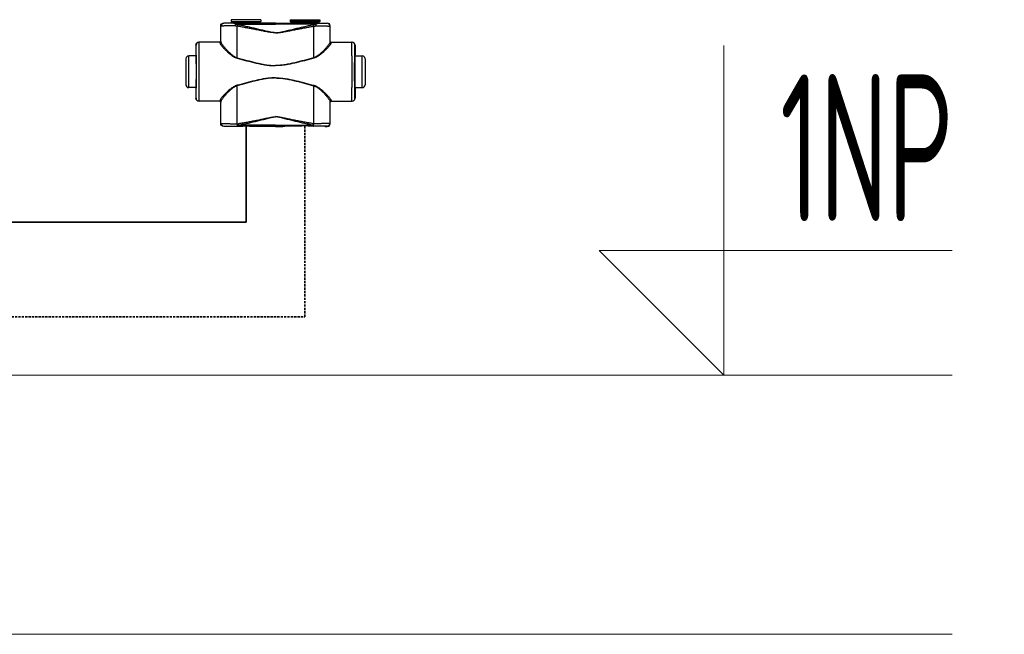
# Model space of a CAD drawing. Header units: millimetres. Extents: x 17747 to 112039, y -74980 to 446921.
# Tile 199 of 256: x 76140 to 76977, y -74980 to -74458. Entities that reach past the tile are written whole.
import ezdxf

# ---------------------------------------------------------------- set-up
doc = ezdxf.new("R2010")
doc.units = ezdxf.units.MM
doc.linetypes.add('phl_thick', pattern=[0])
doc.linetypes.add('VERDECKT', pattern=[9.525, 6.35, -3.175])
for name, color, linetype, lineweight in [('UT_KOTY - DIMENZE', 7, 'Continuous', 5), ('UT_SCHÉMA_PŘÍVOD', 10, 'Continuous', 35), ('UT_SCHÉMA_ZPÁTEČKA', 172, 'VERDECKT', 35), ('VZT_50 POPIS - OBECNE', 7, 'Continuous', 5)]:
    doc.layers.add(name, color=color, linetype=linetype, lineweight=lineweight)
doc.styles.add('ISOCP 2.5', font='isocp.shx', dxfattribs={"width": 0.6, "height": 2.5})

msp = doc.modelspace()

# ---------------------------------------------------------------- linework, layer by layer
at = {"color": 0, "linetype": 'Continuous'}
for p, q in [((76345.35, -74458.31), (76320.15, -74458.31)), ((76320.15, -74458.31), (76320.15, -74459.71)), ((76345.35, -74458.31), (76345.35, -74459.71)), ((76370.15, -74458.31), (76395.35, -74458.31)), ((76370.15, -74458.31), (76370.15, -74459.71)), ((76395.35, -74458.31), (76395.35, -74459.71)), ((76311.38, -74463.83), (76311.25, -74463.71)), ((76311.25, -74476.71), (76311.25, -74463.71)), ((76313.88, -74461.33), (76313.75, -74461.21)), ((76315.4, -74461.21), (76313.75, -74461.21)), ((76315.75, -74461.31), (76315.4, -74461.21)), ((76320.15, -74459.71), (76321.11, -74460.66)), ((76320.15, -74459.71), (76345.35, -74459.71)), ((76321.11, -74460.66), (76344.4, -74460.66)), ((76321.25, -74461.02), (76344.25, -74461.02)), ((76321.25, -74461.02), (76321.25, -74461.38)), ((76328.9, -74461.4), (76324.05, -74461.4)), ((76324.05, -74462.1), (76324.05, -74461.4)), ((76324.05, -74462.1), (76357.75, -74462.1)), ((76357.75, -74461.4), (76336.61, -74461.4)), ((76344.25, -74461.02), (76344.25, -74461.38)), ((76345.35, -74459.71), (76344.4, -74460.66)), ((76351.5, -74461.21), (76349.75, -74461.31)), ((76357.75, -74461.21), (76351.5, -74461.21)), ((76357.75, -74461.21), (76364, -74461.21)), ((76357.75, -74461.4), (76378.9, -74461.4)), ((76391.45, -74462.1), (76357.75, -74462.1)), ((76364, -74461.21), (76365.75, -74461.31)), ((76395.35, -74459.71), (76370.15, -74459.71)), ((76370.15, -74459.71), (76371.11, -74460.66)), ((76394.4, -74460.66), (76371.11, -74460.66)), ((76394.25, -74461.02), (76371.25, -74461.02)), ((76371.25, -74461.02), (76371.25, -74461.38)), ((76386.61, -74461.4), (76391.45, -74461.4)), ((76391.45, -74462.1), (76391.45, -74461.4)), ((76394.25, -74461.02), (76394.25, -74461.38)), ((76395.35, -74459.71), (76394.4, -74460.66)), ((76399.75, -74461.31), (76400.1, -74461.21)), ((76400.1, -74461.21), (76401.75, -74461.21)), ((76401.63, -74461.33), (76401.75, -74461.21)), ((76404.13, -74463.83), (76404.25, -74463.71)), ((76404.25, -74476.71), (76404.25, -74463.71)), ((76290.26, -74480.01), (76290.05, -74480.01)), ((76290.05, -74480.01), (76290.05, -74488.16)), ((76310.56, -74477.51), (76292.55, -74477.51)), ((76311.25, -74476.71), (76311.36, -74476.71)), ((76404.25, -74476.71), (76404.15, -74476.71)), ((76404.95, -74477.51), (76422.95, -74477.51)), ((76425.24, -74480.01), (76425.45, -74480.01)), ((76425.45, -74480.01), (76425.45, -74488.16)), ((76281.55, -74491.51), (76281.55, -74513.51)), ((76290.3, -74489.01), (76284.05, -74489.01)), ((76284.05, -74516.01), (76284.05, -74489.01)), ((76290.05, -74488.16), (76290.26, -74488.51)), ((76290.45, -74488.52), (76290.45, -74488.51)), ((76425.06, -74488.52), (76425.06, -74488.51)), ((76425.21, -74489.01), (76431.45, -74489.01)), ((76425.45, -74488.16), (76425.24, -74488.51)), ((76431.45, -74516.01), (76431.45, -74489.01)), ((76433.95, -74491.51), (76433.95, -74513.51)), ((76290.3, -74516.01), (76284.05, -74516.01)), ((76290.26, -74516.51), (76290.05, -74516.86)), ((76290.05, -74516.86), (76290.05, -74525.01)), ((76290.45, -74516.51), (76290.45, -74516.5)), ((76425.06, -74516.51), (76425.06, -74516.5)), ((76425.21, -74516.01), (76431.45, -74516.01)), ((76425.24, -74516.51), (76425.45, -74516.86)), ((76425.45, -74516.86), (76425.45, -74525.01)), ((76290.05, -74525.01), (76290.26, -74525.01)), ((76425.45, -74525.01), (76425.24, -74525.01)), ((76310.56, -74527.51), (76292.55, -74527.51)), ((76311.36, -74528.31), (76311.25, -74528.31)), ((76311.25, -74546.41), (76311.25, -74528.31)), ((76404.15, -74528.31), (76404.25, -74528.31)), ((76404.25, -74546.41), (76404.25, -74528.31)), ((76404.95, -74527.51), (76422.95, -74527.51)), ((76311.25, -74546.41), (76311.37, -74546.29)), ((76313.75, -74548.91), (76313.87, -74548.79)), ((76315.4, -74548.91), (76313.75, -74548.91)), ((76315.75, -74548.81), (76315.4, -74548.91)), ((76325.3, -74546.66), (76325.47, -74546.66)), ((76325.62, -74548.72), (76325.8, -74548.72)), ((76357.75, -74547.97), (76325.8, -74547.97)), ((76325.8, -74548.72), (76325.8, -74547.97)), ((76325.8, -74548.72), (76327.06, -74548.72)), ((76338.45, -74548.72), (76357.75, -74548.72)), ((76351.5, -74548.91), (76349.75, -74548.81)), ((76357.75, -74548.91), (76351.5, -74548.91)), ((76357.75, -74547.97), (76389.71, -74547.97)), ((76377.06, -74548.72), (76357.75, -74548.72)), ((76357.75, -74548.91), (76364, -74548.91)), ((76364, -74548.91), (76365.75, -74548.81)), ((76389.71, -74548.72), (76388.45, -74548.72)), ((76389.71, -74548.72), (76389.71, -74547.97)), ((76389.89, -74548.72), (76389.71, -74548.72)), ((76390.21, -74546.66), (76390.03, -74546.66)), ((76399.75, -74548.81), (76400.1, -74548.91)), ((76400.1, -74548.91), (76401.75, -74548.91)), ((76401.75, -74548.91), (76401.64, -74548.79)), ((76404.25, -74546.41), (76404.14, -74546.29))]:
    msp.add_line(p, q, dxfattribs=at)
for centre, radius, start, end in [((76313.88, -74463.83), 2.5, 90.00246, 179.99754), ((76320.75, -74461.02), 0.5, 0, 45), ((76344.75, -74461.02), 0.5, 135, 180), ((76370.75, -74461.02), 0.5, 0, 45), ((76394.75, -74461.02), 0.5, 135, 180), ((76401.63, -74463.83), 2.5, 0.00246, 89.99754), ((76292.76, -74480.01), 2.5, 90.00225, 180.00111), ((76310.56, -74476.71), 0.8, 270.0036, 359.99724), ((76404.95, -74476.71), 0.8, 180.00276, 269.9964), ((76422.74, -74480.01), 2.5, 359.99889, 89.99775), ((76284.05, -74491.51), 2.5, 90, 180), ((73850.59, -74502.51), 2442.41, 359.68325, 0.31675), ((78864.91, -74502.51), 2442.41, 179.68325, 180.31675), ((76431.45, -74491.51), 2.5, 0, 90), ((76284.05, -74513.51), 2.5, 180, 270), ((76431.45, -74513.51), 2.5, 270, 0), ((76292.76, -74525.01), 2.5, 179.99889, 269.99775), ((76422.74, -74525.01), 2.5, 270.00225, 0.00111), ((76310.56, -74528.31), 0.8, 0.00276, 89.9964), ((76404.95, -74528.31), 0.8, 90.0036, 179.99724), ((76313.87, -74546.29), 2.5, 180.00246, 269.99754), ((76401.64, -74546.29), 2.5, 270.00246, 359.99754)]:
    msp.add_arc(centre, radius, start, end, dxfattribs=at)
at = {"color": 0, "linetype": 'Continuous', "extrusion": (0, 0, -1)}
for centre, major_axis, ratio, start_param, end_param in [((76313.75, -74463.71), (-1.77, 1.77), 0.999973, -0.785384, 0.785384), ((76332.75, -74461.31), (-17, 0), 0.005236, 4.941076, 6.283185), ((76332.75, -74461.31), (-17, 0), 0.005236, 3.141593, 4.483702), ((76292.55, -74480.01), (-2.5, 0), 0.999945, 0, 1.570796), ((76310.45, -74476.71), (-0.8, 0), 0.999986, -3.141593, -1.659157), ((76290.26, -74502.51), (0, 14), 0.010472, 0, 3.141593), ((76292.55, -74525.01), (-2.5, 0), 0.999945, -1.570796, 0), ((76310.45, -74528.31), (0.8, 0), 0.999986, -1.395381, 0), ((76313.75, -74546.41), (1.77, 1.77), 0.999973, -3.926977, -2.356208), ((76332.75, -74548.81), (-17, 0), 0.005236, 0, 1.229157), ((76332.75, -74548.81), (-17, 0), 0.005236, 1.912436, 3.141593)]:
    msp.add_ellipse(centre, major_axis=major_axis, ratio=ratio, start_param=start_param, end_param=end_param, dxfattribs=at)
at = {"color": 0, "linetype": 'Continuous'}
for centre, major_axis, ratio, start_param, end_param in [((76382.75, -74461.31), (17, 0), 0.005236, 3.141593, 4.483702), ((76382.75, -74461.31), (17, 0), 0.005236, 4.941076, 6.283185), ((76401.75, -74463.71), (1.77, 1.77), 0.999973, -0.785384, 0.785384), ((76405.05, -74476.71), (0.8, 0), 0.999986, -3.141593, -1.659157), ((76422.95, -74480.01), (2.5, 0), 0.999945, 0, 1.570796), ((76425.24, -74502.51), (0, 14), 0.010472, 0, 3.141593), ((76422.95, -74525.01), (2.5, 0), 0.999945, -1.570796, 0), ((76405.05, -74528.31), (-0.8, 0), 0.999986, -1.395381, 0), ((76382.75, -74548.81), (17, 0), 0.005236, 1.912436, 3.141593), ((76382.75, -74548.81), (17, 0), 0.005236, 0, 1.229157), ((76401.75, -74546.41), (-1.77, 1.77), 0.999973, -3.926977, -2.356208)]:
    msp.add_ellipse(centre, major_axis=major_axis, ratio=ratio, start_param=start_param, end_param=end_param, dxfattribs=at)
for points, knots in [([(76323.44, -74463.52), (76322.6, -74463.52), (76321, -74463.53), (76319.03, -74463.55), (76317.56, -74463.58), (76316.56, -74463.59), (76315.63, -74463.61), (76314.78, -74463.63), (76314.02, -74463.65), (76313.35, -74463.67), (76312.77, -74463.7), (76312.35, -74463.72), (76312.06, -74463.74), (76311.89, -74463.75), (76311.74, -74463.76), (76311.61, -74463.78), (76311.52, -74463.79), (76311.44, -74463.8), (76311.4, -74463.81), (76311.38, -74463.83), (76311.38, -74463.83)], [0, 0, 0, 0, 0.207034, 0.39928, 0.488214, 0.57154, 0.648707, 0.71921, 0.782588, 0.838437, 0.886403, 0.926186, 0.942933, 0.957549, 0.970012, 0.98031, 0.988432, 0.994377, 0.998178, 1, 1, 1, 1]), ([(76311.39, -74477.25), (76311.38, -74476.12), (76311.38, -74471.65), (76311.38, -74467.18), (76311.38, -74463.83)], [0, 0, 0, 0, 0.250733, 1, 1, 1, 1]), ([(76324.05, -74461.4), (76323.35, -74461.4), (76321.99, -74461.4), (76320.33, -74461.39), (76319.09, -74461.39), (76318.24, -74461.39), (76317.46, -74461.38), (76316.74, -74461.38), (76316.1, -74461.37), (76315.53, -74461.37), (76315.05, -74461.36), (76314.69, -74461.36), (76314.45, -74461.35), (76314.3, -74461.35), (76314.18, -74461.35), (76314.08, -74461.34), (76314, -74461.34), (76313.96, -74461.34), (76313.93, -74461.34), (76313.91, -74461.34), (76313.89, -74461.34), (76313.88, -74461.33), (76313.88, -74461.33), (76313.88, -74461.33)], [0, 0, 0, 0, 0.207653, 0.400343, 0.489423, 0.572844, 0.650059, 0.720565, 0.783909, 0.839692, 0.887568, 0.927242, 0.943927, 0.958477, 0.970869, 0.981088, 0.989117, 0.992306, 0.994945, 0.997032, 0.998568, 0.999554, 1, 1, 1, 1]), ([(76324.05, -74461.4), (76323.96, -74461.4), (76323.86, -74461.51), (76323.78, -74461.65), (76323.71, -74461.8), (76323.64, -74462.02), (76323.56, -74462.34), (76323.5, -74462.7), (76323.46, -74463.1), (76323.44, -74463.38), (76323.44, -74463.52)], [0, 0, 0, 0, 0.117156, 0.161001, 0.211236, 0.330442, 0.472834, 0.634922, 0.812344, 1, 1, 1, 1]), ([(76324.05, -74462.1), (76323.93, -74462.3), (76323.7, -74462.77), (76323.52, -74463.26), (76323.44, -74463.52)], [0, 0, 0, 0, 0.464895, 1, 1, 1, 1]), ([(76325.3, -74463.88), (76325.14, -74463.86), (76324.52, -74463.76), (76323.9, -74463.63), (76323.44, -74463.52)], [0, 0, 0, 0, 0.252579, 1, 1, 1, 1]), ([(76325.63, -74462.54), (76325.49, -74462.52), (76324.96, -74462.4), (76324.44, -74462.23), (76324.05, -74462.1)], [0, 0, 0, 0, 0.253704, 1, 1, 1, 1]), ([(76325.63, -74462.54), (76325.56, -74462.75), (76325.44, -74463.19), (76325.35, -74463.64), (76325.3, -74463.88)], [0, 0, 0, 0, 0.464569, 1, 1, 1, 1]), ([(76357.75, -74469.52), (76357.75, -74469.52), (76357.06, -74469.52), (76355.68, -74469.44), (76353.63, -74469.16), (76351.59, -74468.81), (76348.89, -74468.3), (76345.51, -74467.64), (76341.46, -74466.84), (76337.42, -74466.06), (76333.38, -74465.3), (76329.34, -74464.57), (76326.65, -74464.11), (76325.3, -74463.88)], [0.5000015, 0.5000015, 0.5000015, 0.5000015, 0.500002, 0.5313979, 0.5627848, 0.5941575, 0.6255147, 0.6881766, 0.7507583, 0.8132458, 0.8756245, 0.9378805, 1, 1, 1, 1]), ([(76325.32, -74490.65), (76325.31, -74488.42), (76325.31, -74479.49), (76325.31, -74470.57), (76325.3, -74463.88)], [0, 0, 0, 0, 0.250952, 1, 1, 1, 1]), ([(76357.75, -74469.34), (76357.75, -74469.34), (76357.41, -74469.34), (76356.72, -74469.31), (76355.35, -74469.18), (76353.65, -74468.9), (76351.62, -74468.48), (76349.61, -74468.02), (76347.6, -74467.55), (76344.93, -74466.91), (76341.6, -74466.11), (76337.6, -74465.16), (76333.61, -74464.25), (76329.62, -74463.37), (76326.96, -74462.81), (76325.63, -74462.54)], [0.499995, 0.499995, 0.499995, 0.499995, 0.4999958, 0.5157333, 0.5314718, 0.5629204, 0.5943483, 0.6257534, 0.6571339, 0.6884877, 0.7511054, 0.813586, 0.8759088, 0.9380534, 1, 1, 1, 1]), ([(76336.61, -74461.4), (76335.97, -74461.4), (76334.68, -74461.43), (76332.75, -74461.45), (76330.82, -74461.43), (76329.54, -74461.4), (76328.9, -74461.4)], [0, 0, 0, 0, 0.248355, 0.5, 0.751645, 1, 1, 1, 1]), ([(76357.75, -74469.34), (76357.75, -74469.34), (76358.1, -74469.34), (76358.79, -74469.31), (76360.16, -74469.18), (76361.86, -74468.9), (76363.88, -74468.48), (76365.9, -74468.02), (76367.91, -74467.55), (76370.58, -74466.91), (76373.91, -74466.11), (76377.91, -74465.16), (76381.9, -74464.25), (76385.89, -74463.37), (76388.55, -74462.81), (76389.88, -74462.54)], [0.499995, 0.499995, 0.499995, 0.499995, 0.4999958, 0.5157333, 0.5314718, 0.5629204, 0.5943483, 0.6257534, 0.6571339, 0.6884877, 0.7511054, 0.813586, 0.8759088, 0.9380534, 1, 1, 1, 1]), ([(76357.75, -74469.52), (76357.75, -74469.52), (76358.44, -74469.52), (76359.82, -74469.44), (76361.87, -74469.16), (76363.91, -74468.81), (76366.62, -74468.3), (76370, -74467.64), (76374.04, -74466.84), (76378.09, -74466.06), (76382.13, -74465.3), (76386.17, -74464.57), (76388.86, -74464.11), (76390.21, -74463.88)], [0.5000015, 0.5000015, 0.5000015, 0.5000015, 0.500002, 0.5313979, 0.5627848, 0.5941575, 0.6255147, 0.6881766, 0.7507583, 0.8132458, 0.8756245, 0.9378805, 1, 1, 1, 1]), ([(76378.9, -74461.4), (76379.54, -74461.4), (76380.82, -74461.43), (76382.75, -74461.45), (76384.68, -74461.43), (76385.97, -74461.4), (76386.61, -74461.4)], [0, 0, 0, 0, 0.248355, 0.5, 0.751645, 1, 1, 1, 1]), ([(76389.88, -74462.54), (76390.02, -74462.52), (76390.55, -74462.4), (76391.07, -74462.23), (76391.45, -74462.1)], [0, 0, 0, 0, 0.253704, 1, 1, 1, 1]), ([(76389.88, -74462.54), (76389.95, -74462.75), (76390.07, -74463.19), (76390.16, -74463.64), (76390.21, -74463.88)], [0, 0, 0, 0, 0.464569, 1, 1, 1, 1]), ([(76390.19, -74490.65), (76390.19, -74488.42), (76390.2, -74479.49), (76390.2, -74470.57), (76390.21, -74463.88)], [0, 0, 0, 0, 0.250952, 1, 1, 1, 1]), ([(76390.21, -74463.88), (76390.36, -74463.86), (76390.99, -74463.76), (76391.61, -74463.63), (76392.07, -74463.52)], [0, 0, 0, 0, 0.252579, 1, 1, 1, 1]), ([(76391.45, -74461.4), (76392.16, -74461.4), (76393.52, -74461.4), (76395.18, -74461.39), (76396.42, -74461.39), (76397.26, -74461.39), (76398.05, -74461.38), (76398.76, -74461.38), (76399.41, -74461.37), (76399.97, -74461.37), (76400.46, -74461.36), (76400.81, -74461.36), (76401.05, -74461.35), (76401.2, -74461.35), (76401.33, -74461.35), (76401.43, -74461.34), (76401.5, -74461.34), (76401.55, -74461.34), (76401.58, -74461.34), (76401.6, -74461.34), (76401.62, -74461.34), (76401.62, -74461.33), (76401.63, -74461.33), (76401.63, -74461.33)], [0, 0, 0, 0, 0.207653, 0.400343, 0.489423, 0.572844, 0.650059, 0.720565, 0.783909, 0.839692, 0.887568, 0.927242, 0.943927, 0.958477, 0.970869, 0.981088, 0.989117, 0.992306, 0.994945, 0.997032, 0.998568, 0.999554, 1, 1, 1, 1]), ([(76391.45, -74461.4), (76391.54, -74461.4), (76391.65, -74461.51), (76391.72, -74461.65), (76391.79, -74461.8), (76391.87, -74462.02), (76391.94, -74462.34), (76392, -74462.7), (76392.05, -74463.1), (76392.06, -74463.38), (76392.07, -74463.52)], [0, 0, 0, 0, 0.117156, 0.161001, 0.211236, 0.330442, 0.472834, 0.634922, 0.812344, 1, 1, 1, 1]), ([(76391.45, -74462.1), (76391.58, -74462.3), (76391.81, -74462.77), (76391.99, -74463.26), (76392.07, -74463.52)], [0, 0, 0, 0, 0.464895, 1, 1, 1, 1]), ([(76392.07, -74463.52), (76392.9, -74463.52), (76394.51, -74463.53), (76396.48, -74463.55), (76397.94, -74463.58), (76398.95, -74463.59), (76399.88, -74463.61), (76400.73, -74463.63), (76401.49, -74463.65), (76402.16, -74463.67), (76402.74, -74463.7), (76403.16, -74463.72), (76403.44, -74463.74), (76403.62, -74463.75), (76403.77, -74463.76), (76403.89, -74463.78), (76403.99, -74463.79), (76404.06, -74463.8), (76404.11, -74463.81), (76404.13, -74463.83), (76404.13, -74463.83)], [0, 0, 0, 0, 0.207034, 0.39928, 0.488214, 0.57154, 0.648707, 0.71921, 0.782588, 0.838437, 0.886403, 0.926186, 0.942933, 0.957549, 0.970012, 0.98031, 0.988432, 0.994377, 0.998178, 1, 1, 1, 1]), ([(76404.12, -74477.25), (76404.12, -74476.12), (76404.12, -74471.65), (76404.13, -74467.18), (76404.13, -74463.83)], [0, 0, 0, 0, 0.250733, 1, 1, 1, 1]), ([(76290.45, -74488.51), (76290.44, -74487.88), (76290.43, -74486.69), (76290.41, -74485.24), (76290.4, -74484.19), (76290.39, -74483.49), (76290.38, -74482.85), (76290.37, -74482.27), (76290.35, -74481.75), (76290.34, -74481.3), (76290.33, -74480.92), (76290.32, -74480.64), (76290.31, -74480.45), (76290.3, -74480.33), (76290.3, -74480.24), (76290.29, -74480.16), (76290.28, -74480.1), (76290.28, -74480.05), (76290.27, -74480.03), (76290.27, -74480.01), (76290.26, -74480.01)], [0, 0, 0, 0, 0.221931, 0.420259, 0.509783, 0.592499, 0.668149, 0.736495, 0.797321, 0.850436, 0.895675, 0.932895, 0.948462, 0.961984, 0.973451, 0.982856, 0.990196, 0.99547, 0.998697, 1, 1, 1, 1]), ([(76292.96, -74489.01), (76292.96, -74488.17), (76292.95, -74486.57), (76292.93, -74484.63), (76292.91, -74483.22), (76292.9, -74482.26), (76292.89, -74481.39), (76292.88, -74480.6), (76292.86, -74479.9), (76292.85, -74479.28), (76292.84, -74478.75), (76292.82, -74478.37), (76292.81, -74478.11), (76292.81, -74477.96), (76292.8, -74477.82), (76292.79, -74477.71), (76292.79, -74477.63), (76292.78, -74477.57), (76292.77, -74477.53), (76292.77, -74477.51), (76292.76, -74477.51), (76292.76, -74477.51)], [0, 0, 0, 0, 0.218984, 0.416191, 0.505653, 0.588551, 0.664564, 0.733396, 0.794781, 0.848478, 0.894279, 0.932006, 0.947796, 0.961515, 0.973152, 0.982695, 0.990138, 0.995479, 0.998726, 0.999584, 1, 1, 1, 1]), ([(76310.56, -74477.51), (76310.56, -74477.51), (76310.56, -74477.51), (76310.56, -74477.52), (76310.56, -74477.53), (76310.57, -74477.55), (76310.57, -74477.59), (76310.57, -74477.65), (76310.58, -74477.72), (76310.58, -74477.81), (76310.58, -74477.91), (76310.58, -74477.99), (76310.59, -74478.03)], [0, 0, 0, 0, 0.005122, 0.017304, 0.037118, 0.064661, 0.143035, 0.252499, 0.393016, 0.564526, 0.766907, 1, 1, 1, 1]), ([(76311.39, -74477.25), (76311.39, -74477.35), (76311.34, -74477.55), (76311.16, -74477.81), (76310.9, -74477.99), (76310.69, -74478.03), (76310.59, -74478.03)], [0, 0, 0, 0, 0.247572, 0.496581, 0.747591, 1, 1, 1, 1]), ([(76310.59, -74478.03), (76310.59, -74478.09), (76310.61, -74478.23), (76310.68, -74478.46), (76310.79, -74478.7), (76311, -74479.09), (76311.36, -74479.63), (76311.89, -74480.34), (76312.53, -74481.12), (76313.57, -74482.31), (76315.07, -74483.89), (76317.11, -74485.85), (76319.02, -74487.49), (76320.72, -74488.76), (76322.58, -74489.97), (76324.12, -74490.69), (76325.21, -74490.99)], [0, 0, 0, 0, 0.009694, 0.02127, 0.034861, 0.050494, 0.087694, 0.13227, 0.183417, 0.240322, 0.368483, 0.511765, 0.666448, 0.747227, 0.829948, 1, 1, 1, 1]), ([(76311.36, -74476.71), (76311.36, -74476.71), (76311.36, -74476.71), (76311.36, -74476.72), (76311.36, -74476.73), (76311.37, -74476.75), (76311.37, -74476.79), (76311.37, -74476.85), (76311.38, -74476.93), (76311.38, -74477.02), (76311.38, -74477.13), (76311.38, -74477.2), (76311.39, -74477.25)], [0, 0, 0, 0, 0.005057, 0.017214, 0.037015, 0.06455, 0.142921, 0.252392, 0.392925, 0.564459, 0.766871, 1, 1, 1, 1]), ([(76311.39, -74477.25), (76311.39, -74477.31), (76311.41, -74477.46), (76311.48, -74477.69), (76311.58, -74477.95), (76311.78, -74478.35), (76312.11, -74478.91), (76312.61, -74479.64), (76313.22, -74480.45), (76314.2, -74481.66), (76315.61, -74483.29), (76317.54, -74485.31), (76319.36, -74487), (76320.97, -74488.31), (76322.75, -74489.57), (76324.25, -74490.34), (76325.32, -74490.65)], [0, 0, 0, 0, 0.010286, 0.022433, 0.036551, 0.052653, 0.090607, 0.135698, 0.187142, 0.244158, 0.372094, 0.514728, 0.6685, 0.748767, 0.830965, 1, 1, 1, 1]), ([(76404.12, -74477.25), (76404.12, -74477.31), (76404.1, -74477.46), (76404.03, -74477.69), (76403.93, -74477.95), (76403.73, -74478.35), (76403.39, -74478.91), (76402.89, -74479.64), (76402.29, -74480.45), (76401.31, -74481.66), (76399.89, -74483.29), (76397.96, -74485.31), (76396.15, -74487), (76394.53, -74488.31), (76392.76, -74489.57), (76391.26, -74490.34), (76390.19, -74490.65)], [0, 0, 0, 0, 0.010286, 0.022433, 0.036551, 0.052653, 0.090607, 0.135698, 0.187142, 0.244158, 0.372094, 0.514728, 0.6685, 0.748767, 0.830965, 1, 1, 1, 1]), ([(76404.92, -74478.03), (76404.92, -74478.09), (76404.9, -74478.23), (76404.83, -74478.46), (76404.72, -74478.7), (76404.51, -74479.09), (76404.15, -74479.63), (76403.62, -74480.34), (76402.98, -74481.12), (76401.94, -74482.31), (76400.44, -74483.89), (76398.4, -74485.85), (76396.49, -74487.49), (76394.79, -74488.76), (76392.93, -74489.97), (76391.39, -74490.69), (76390.3, -74490.99)], [0, 0, 0, 0, 0.009694, 0.02127, 0.034861, 0.050494, 0.087694, 0.13227, 0.183417, 0.240322, 0.368483, 0.511765, 0.666448, 0.747227, 0.829948, 1, 1, 1, 1]), ([(76404.15, -74476.71), (76404.15, -74476.71), (76404.15, -74476.71), (76404.15, -74476.72), (76404.14, -74476.73), (76404.14, -74476.75), (76404.14, -74476.79), (76404.13, -74476.85), (76404.13, -74476.93), (76404.13, -74477.02), (76404.12, -74477.13), (76404.12, -74477.2), (76404.12, -74477.25)], [0, 0, 0, 0, 0.005057, 0.017214, 0.037015, 0.06455, 0.142921, 0.252392, 0.392925, 0.564459, 0.766871, 1, 1, 1, 1]), ([(76404.12, -74477.25), (76404.12, -74477.35), (76404.16, -74477.55), (76404.34, -74477.81), (76404.61, -74477.99), (76404.82, -74478.03), (76404.92, -74478.03)], [0, 0, 0, 0, 0.247572, 0.496581, 0.747591, 1, 1, 1, 1]), ([(76404.95, -74477.51), (76404.95, -74477.51), (76404.95, -74477.51), (76404.95, -74477.52), (76404.94, -74477.53), (76404.94, -74477.55), (76404.94, -74477.59), (76404.93, -74477.65), (76404.93, -74477.72), (76404.93, -74477.81), (76404.92, -74477.91), (76404.92, -74477.99), (76404.92, -74478.03)], [0, 0, 0, 0, 0.005122, 0.017304, 0.037118, 0.064661, 0.143035, 0.252499, 0.393016, 0.564526, 0.766907, 1, 1, 1, 1]), ([(76422.55, -74489.01), (76422.55, -74488.17), (76422.56, -74486.57), (76422.58, -74484.63), (76422.59, -74483.22), (76422.61, -74482.26), (76422.62, -74481.39), (76422.63, -74480.6), (76422.64, -74479.9), (76422.66, -74479.28), (76422.67, -74478.75), (76422.68, -74478.37), (76422.69, -74478.11), (76422.7, -74477.96), (76422.71, -74477.82), (76422.71, -74477.71), (76422.72, -74477.63), (76422.73, -74477.57), (76422.73, -74477.53), (76422.74, -74477.51), (76422.74, -74477.51), (76422.74, -74477.51)], [0, 0, 0, 0, 0.218984, 0.416191, 0.505653, 0.588551, 0.664564, 0.733396, 0.794781, 0.848478, 0.894279, 0.932006, 0.947796, 0.961515, 0.973152, 0.982695, 0.990138, 0.995479, 0.998726, 0.999584, 1, 1, 1, 1]), ([(76425.06, -74488.51), (76425.06, -74487.88), (76425.08, -74486.69), (76425.09, -74485.24), (76425.11, -74484.19), (76425.12, -74483.49), (76425.13, -74482.85), (76425.14, -74482.27), (76425.15, -74481.75), (76425.16, -74481.3), (76425.18, -74480.92), (76425.19, -74480.64), (76425.2, -74480.45), (76425.2, -74480.33), (76425.21, -74480.24), (76425.22, -74480.16), (76425.22, -74480.1), (76425.23, -74480.05), (76425.23, -74480.03), (76425.24, -74480.01), (76425.24, -74480.01)], [0, 0, 0, 0, 0.221931, 0.420259, 0.509783, 0.592499, 0.668149, 0.736495, 0.797321, 0.850436, 0.895675, 0.932895, 0.948462, 0.961984, 0.973451, 0.982856, 0.990196, 0.99547, 0.998697, 1, 1, 1, 1]), ([(76290.45, -74516.5), (76290.47, -74514.31), (76290.49, -74509.64), (76290.5, -74502.51), (76290.49, -74495.38), (76290.47, -74490.72), (76290.45, -74488.52)], [0, 0, 0, 0, 0.235226, 0.499987, 0.764754, 1, 1, 1, 1]), ([(76325.32, -74490.65), (76325.31, -74490.68), (76325.28, -74490.79), (76325.24, -74490.9), (76325.21, -74490.99)], [0, 0, 0, 0, 0.258378, 1, 1, 1, 1]), ([(76325.21, -74490.99), (76327.88, -74491.7), (76331.88, -74492.78), (76337.23, -74494.15), (76341.28, -74495.12), (76345.34, -74496), (76349.44, -74496.73), (76352.89, -74497.14), (76355.67, -74497.32), (76357.06, -74497.34), (76357.75, -74497.34), (76357.75, -74497.34)], [0, 0, 0, 0, 0.1245061, 0.1869228, 0.2494269, 0.3120016, 0.3746311, 0.4372993, 0.4686472, 0.4999998, 0.5, 0.5, 0.5, 0.5]), ([(76325.32, -74490.65), (76327.97, -74491.39), (76331.95, -74492.5), (76337.29, -74493.9), (76341.32, -74494.9), (76345.37, -74495.81), (76349.46, -74496.56), (76352.9, -74496.99), (76355.67, -74497.17), (76357.06, -74497.2), (76357.75, -74497.2), (76357.75, -74497.2)], [0, 0, 0, 0, 0.1244767, 0.1868883, 0.2493924, 0.3119715, 0.3746087, 0.437287, 0.4686409, 0.4999998, 0.5, 0.5, 0.5, 0.5]), ([(76390.19, -74490.65), (76387.54, -74491.39), (76383.55, -74492.5), (76378.22, -74493.9), (76374.19, -74494.9), (76370.14, -74495.81), (76366.05, -74496.56), (76362.6, -74496.99), (76359.83, -74497.17), (76358.45, -74497.2), (76357.75, -74497.2), (76357.75, -74497.2)], [0, 0, 0, 0, 0.1244767, 0.1868883, 0.2493924, 0.3119715, 0.3746087, 0.437287, 0.4686409, 0.4999998, 0.5, 0.5, 0.5, 0.5]), ([(76390.3, -74490.99), (76387.63, -74491.7), (76383.63, -74492.78), (76378.27, -74494.15), (76374.23, -74495.12), (76370.16, -74496), (76366.06, -74496.73), (76362.61, -74497.14), (76359.84, -74497.32), (76358.45, -74497.34), (76357.75, -74497.34), (76357.75, -74497.34)], [0, 0, 0, 0, 0.1245061, 0.1869228, 0.2494269, 0.3120016, 0.3746311, 0.4372993, 0.4686472, 0.4999998, 0.5, 0.5, 0.5, 0.5]), ([(76390.19, -74490.65), (76390.2, -74490.68), (76390.23, -74490.79), (76390.27, -74490.9), (76390.3, -74490.99)], [0, 0, 0, 0, 0.258378, 1, 1, 1, 1]), ([(76425.06, -74516.5), (76425.04, -74514.31), (76425.02, -74509.64), (76425, -74502.51), (76425.02, -74495.38), (76425.04, -74490.72), (76425.06, -74488.52)], [0, 0, 0, 0, 0.235226, 0.499987, 0.764754, 1, 1, 1, 1]), ([(76357.75, -74507.68), (76356.36, -74507.68), (76353.58, -74507.8), (76349.44, -74508.29), (76345.34, -74509.02), (76341.28, -74509.9), (76337.23, -74510.87), (76331.88, -74512.24), (76327.88, -74513.32), (76325.21, -74514.03)], [0.5, 0.5, 0.5, 0.5, 0.5626889, 0.6253582, 0.6879892, 0.7505657, 0.8130716, 0.8754902, 1, 1, 1, 1]), ([(76357.75, -74507.82), (76356.37, -74507.82), (76353.59, -74507.95), (76349.46, -74508.46), (76345.37, -74509.21), (76341.32, -74510.12), (76337.29, -74511.12), (76331.95, -74512.52), (76327.97, -74513.63), (76325.32, -74514.37)], [0.5, 0.5, 0.5, 0.5, 0.5627005, 0.6253799, 0.6880187, 0.7505997, 0.8131057, 0.8755193, 1, 1, 1, 1]), ([(76357.75, -74507.68), (76359.14, -74507.68), (76361.92, -74507.8), (76366.06, -74508.29), (76370.16, -74509.02), (76374.23, -74509.9), (76378.27, -74510.87), (76383.63, -74512.24), (76387.63, -74513.32), (76390.3, -74514.03)], [0.5, 0.5, 0.5, 0.5, 0.5626889, 0.6253582, 0.6879892, 0.7505657, 0.8130716, 0.8754902, 1, 1, 1, 1]), ([(76357.75, -74507.82), (76359.14, -74507.82), (76361.92, -74507.95), (76366.05, -74508.46), (76370.14, -74509.21), (76374.19, -74510.12), (76378.22, -74511.12), (76383.55, -74512.52), (76387.54, -74513.63), (76390.19, -74514.37)], [0.5, 0.5, 0.5, 0.5, 0.5627005, 0.6253799, 0.6880187, 0.7505997, 0.8131057, 0.8755193, 1, 1, 1, 1]), ([(76290.26, -74525.01), (76290.27, -74525.01), (76290.27, -74524.99), (76290.28, -74524.97), (76290.28, -74524.92), (76290.29, -74524.86), (76290.3, -74524.78), (76290.3, -74524.69), (76290.31, -74524.57), (76290.32, -74524.38), (76290.33, -74524.11), (76290.34, -74523.72), (76290.35, -74523.27), (76290.37, -74522.75), (76290.38, -74522.17), (76290.39, -74521.53), (76290.4, -74520.83), (76290.41, -74519.78), (76290.43, -74518.33), (76290.44, -74517.14), (76290.45, -74516.51)], [0, 0, 0, 0, 0.001303, 0.00453, 0.009804, 0.017144, 0.026549, 0.038016, 0.051538, 0.067105, 0.104325, 0.149564, 0.202679, 0.263505, 0.331851, 0.407501, 0.490217, 0.579741, 0.778069, 1, 1, 1, 1]), ([(76292.76, -74527.51), (76292.76, -74527.51), (76292.77, -74527.51), (76292.77, -74527.49), (76292.78, -74527.45), (76292.79, -74527.39), (76292.79, -74527.31), (76292.8, -74527.2), (76292.81, -74527.06), (76292.81, -74526.91), (76292.82, -74526.65), (76292.84, -74526.27), (76292.85, -74525.74), (76292.86, -74525.13), (76292.88, -74524.42), (76292.89, -74523.63), (76292.9, -74522.76), (76292.91, -74521.8), (76292.93, -74520.39), (76292.95, -74518.45), (76292.96, -74516.85), (76292.96, -74516.01)], [0, 0, 0, 0, 0.000416, 0.001274, 0.004521, 0.009862, 0.017305, 0.026849, 0.038485, 0.052204, 0.067994, 0.105721, 0.151522, 0.205219, 0.266604, 0.335437, 0.411449, 0.494347, 0.58381, 0.781016, 1, 1, 1, 1]), ([(76325.21, -74514.03), (76324.12, -74514.33), (76322.58, -74515.06), (76320.72, -74516.26), (76319.02, -74517.53), (76317.11, -74519.17), (76315.07, -74521.13), (76313.57, -74522.71), (76312.53, -74523.9), (76311.89, -74524.68), (76311.36, -74525.39), (76311, -74525.93), (76310.79, -74526.32), (76310.68, -74526.57), (76310.61, -74526.79), (76310.59, -74526.93), (76310.59, -74526.99)], [0, 0, 0, 0, 0.170052, 0.252774, 0.333553, 0.488235, 0.631517, 0.759678, 0.816583, 0.86773, 0.912306, 0.949506, 0.965139, 0.978731, 0.990306, 1, 1, 1, 1]), ([(76325.32, -74514.37), (76324.25, -74514.68), (76322.75, -74515.45), (76320.97, -74516.71), (76319.36, -74518.02), (76317.54, -74519.71), (76315.61, -74521.73), (76314.2, -74523.36), (76313.22, -74524.57), (76312.61, -74525.38), (76312.11, -74526.11), (76311.78, -74526.67), (76311.58, -74527.07), (76311.48, -74527.33), (76311.41, -74527.56), (76311.39, -74527.71), (76311.39, -74527.77)], [0, 0, 0, 0, 0.169036, 0.251233, 0.3315, 0.485272, 0.627906, 0.755842, 0.812858, 0.864302, 0.909393, 0.947347, 0.963449, 0.977567, 0.989714, 1, 1, 1, 1]), ([(76325.32, -74514.37), (76325.31, -74514.34), (76325.28, -74514.23), (76325.24, -74514.12), (76325.21, -74514.03)], [0, 0, 0, 0, 0.258378, 1, 1, 1, 1]), ([(76325.3, -74546.66), (76325.3, -74543.99), (76325.31, -74533.22), (76325.31, -74522.46), (76325.32, -74514.37)], [0, 0, 0, 0, 0.248459, 1, 1, 1, 1]), ([(76390.19, -74514.37), (76390.2, -74514.34), (76390.23, -74514.23), (76390.27, -74514.12), (76390.3, -74514.03)], [0, 0, 0, 0, 0.258378, 1, 1, 1, 1]), ([(76390.19, -74514.37), (76391.26, -74514.68), (76392.76, -74515.45), (76394.53, -74516.71), (76396.15, -74518.02), (76397.96, -74519.71), (76399.89, -74521.73), (76401.31, -74523.36), (76402.29, -74524.57), (76402.89, -74525.38), (76403.39, -74526.11), (76403.73, -74526.67), (76403.93, -74527.07), (76404.03, -74527.33), (76404.1, -74527.56), (76404.12, -74527.71), (76404.12, -74527.77)], [0, 0, 0, 0, 0.169036, 0.251233, 0.3315, 0.485272, 0.627906, 0.755842, 0.812858, 0.864302, 0.909393, 0.947347, 0.963449, 0.977567, 0.989714, 1, 1, 1, 1]), ([(76390.21, -74546.66), (76390.21, -74543.99), (76390.2, -74533.22), (76390.19, -74522.46), (76390.19, -74514.37)], [0, 0, 0, 0, 0.248459, 1, 1, 1, 1]), ([(76390.3, -74514.03), (76391.39, -74514.33), (76392.93, -74515.06), (76394.79, -74516.26), (76396.49, -74517.53), (76398.4, -74519.17), (76400.44, -74521.13), (76401.94, -74522.71), (76402.98, -74523.9), (76403.62, -74524.68), (76404.15, -74525.39), (76404.51, -74525.93), (76404.72, -74526.32), (76404.83, -74526.57), (76404.9, -74526.79), (76404.92, -74526.93), (76404.92, -74526.99)], [0, 0, 0, 0, 0.170052, 0.252774, 0.333553, 0.488235, 0.631517, 0.759678, 0.816583, 0.86773, 0.912306, 0.949506, 0.965139, 0.978731, 0.990306, 1, 1, 1, 1]), ([(76422.74, -74527.51), (76422.74, -74527.51), (76422.74, -74527.51), (76422.73, -74527.49), (76422.73, -74527.45), (76422.72, -74527.39), (76422.71, -74527.31), (76422.71, -74527.2), (76422.7, -74527.06), (76422.69, -74526.91), (76422.68, -74526.65), (76422.67, -74526.27), (76422.66, -74525.74), (76422.64, -74525.13), (76422.63, -74524.42), (76422.62, -74523.63), (76422.61, -74522.76), (76422.59, -74521.8), (76422.58, -74520.39), (76422.56, -74518.45), (76422.55, -74516.85), (76422.55, -74516.01)], [0, 0, 0, 0, 0.000416, 0.001274, 0.004521, 0.009862, 0.017305, 0.026849, 0.038485, 0.052204, 0.067994, 0.105721, 0.151522, 0.205219, 0.266604, 0.335437, 0.411449, 0.494347, 0.58381, 0.781016, 1, 1, 1, 1]), ([(76425.24, -74525.01), (76425.24, -74525.01), (76425.23, -74524.99), (76425.23, -74524.97), (76425.22, -74524.92), (76425.22, -74524.86), (76425.21, -74524.78), (76425.2, -74524.69), (76425.2, -74524.57), (76425.19, -74524.38), (76425.18, -74524.11), (76425.16, -74523.72), (76425.15, -74523.27), (76425.14, -74522.75), (76425.13, -74522.17), (76425.12, -74521.53), (76425.11, -74520.83), (76425.09, -74519.78), (76425.08, -74518.33), (76425.06, -74517.14), (76425.06, -74516.51)], [0, 0, 0, 0, 0.001303, 0.00453, 0.009804, 0.017144, 0.026549, 0.038016, 0.051538, 0.067105, 0.104325, 0.149564, 0.202679, 0.263505, 0.331851, 0.407501, 0.490217, 0.579741, 0.778069, 1, 1, 1, 1]), ([(76310.59, -74526.99), (76310.58, -74527.03), (76310.58, -74527.11), (76310.58, -74527.21), (76310.58, -74527.3), (76310.57, -74527.37), (76310.57, -74527.43), (76310.57, -74527.47), (76310.56, -74527.49), (76310.56, -74527.5), (76310.56, -74527.51), (76310.56, -74527.51), (76310.56, -74527.51)], [0, 0, 0, 0, 0.233093, 0.435474, 0.606984, 0.747501, 0.856965, 0.935339, 0.962882, 0.982696, 0.994878, 1, 1, 1, 1]), ([(76311.39, -74527.77), (76311.39, -74527.67), (76311.34, -74527.47), (76311.16, -74527.21), (76310.9, -74527.03), (76310.69, -74526.99), (76310.59, -74526.99)], [0, 0, 0, 0, 0.247572, 0.496581, 0.747591, 1, 1, 1, 1]), ([(76311.39, -74527.77), (76311.38, -74527.82), (76311.38, -74527.89), (76311.38, -74528), (76311.38, -74528.1), (76311.37, -74528.17), (76311.37, -74528.23), (76311.37, -74528.27), (76311.36, -74528.29), (76311.36, -74528.3), (76311.36, -74528.31), (76311.36, -74528.31), (76311.36, -74528.31)], [0, 0, 0, 0, 0.23313, 0.435541, 0.607074, 0.747608, 0.857079, 0.93545, 0.962985, 0.982786, 0.994943, 1, 1, 1, 1]), ([(76311.37, -74546.29), (76311.37, -74544.76), (76311.38, -74538.58), (76311.38, -74532.41), (76311.39, -74527.77)], [0, 0, 0, 0, 0.248801, 1, 1, 1, 1]), ([(76404.12, -74527.77), (76404.12, -74527.67), (76404.16, -74527.47), (76404.34, -74527.21), (76404.61, -74527.03), (76404.82, -74526.99), (76404.92, -74526.99)], [0, 0, 0, 0, 0.247572, 0.496581, 0.747591, 1, 1, 1, 1]), ([(76404.14, -74546.29), (76404.13, -74544.76), (76404.13, -74538.58), (76404.12, -74532.41), (76404.12, -74527.77)], [0, 0, 0, 0, 0.248801, 1, 1, 1, 1]), ([(76404.12, -74527.77), (76404.12, -74527.82), (76404.12, -74527.89), (76404.13, -74528), (76404.13, -74528.1), (76404.13, -74528.17), (76404.14, -74528.23), (76404.14, -74528.27), (76404.14, -74528.29), (76404.15, -74528.3), (76404.15, -74528.31), (76404.15, -74528.31), (76404.15, -74528.31)], [0, 0, 0, 0, 0.23313, 0.435541, 0.607074, 0.747608, 0.857079, 0.93545, 0.962985, 0.982786, 0.994943, 1, 1, 1, 1]), ([(76404.92, -74526.99), (76404.92, -74527.03), (76404.92, -74527.11), (76404.93, -74527.21), (76404.93, -74527.3), (76404.93, -74527.37), (76404.94, -74527.43), (76404.94, -74527.47), (76404.94, -74527.49), (76404.95, -74527.5), (76404.95, -74527.51), (76404.95, -74527.51), (76404.95, -74527.51)], [0, 0, 0, 0, 0.233093, 0.435474, 0.606984, 0.747501, 0.856965, 0.935339, 0.962882, 0.982696, 0.994878, 1, 1, 1, 1]), ([(76325.47, -74546.66), (76326.82, -74546.44), (76329.5, -74545.98), (76333.53, -74545.26), (76337.55, -74544.5), (76340.91, -74543.84), (76343.59, -74543.3), (76345.61, -74542.89), (76347.62, -74542.48), (76349.64, -74542.06), (76351.66, -74541.65), (76353.34, -74541.31), (76354.69, -74541.04), (76356.04, -74540.8), (76357.07, -74540.66), (76357.75, -74540.66)], [0, 0, 0, 0, 0.0621172, 0.1243716, 0.1867502, 0.2492392, 0.2805207, 0.3118245, 0.3431487, 0.3744915, 0.4058513, 0.4372266, 0.4529199, 0.4686172, 0.5, 0.5, 0.5, 0.5]), ([(76325.8, -74547.97), (76327.12, -74547.71), (76329.78, -74547.15), (76333.76, -74546.28), (76337.74, -74545.37), (76341.06, -74544.57), (76343.71, -74543.93), (76345.71, -74543.43), (76347.7, -74542.94), (76349.7, -74542.44), (76351.7, -74541.93), (76353.36, -74541.52), (76354.7, -74541.2), (76356.04, -74540.91), (76357.07, -74540.73), (76357.75, -74540.73)], [0, 0, 0, 0, 0.0619437, 0.1240868, 0.1864104, 0.2488944, 0.2801902, 0.3115184, 0.3428764, 0.3742614, 0.4056711, 0.4371032, 0.4528275, 0.4685577, 0.5, 0.5, 0.5, 0.5]), ([(76390.03, -74546.66), (76388.69, -74546.44), (76386.01, -74545.98), (76381.98, -74545.26), (76377.96, -74544.5), (76374.6, -74543.84), (76371.92, -74543.3), (76369.9, -74542.89), (76367.88, -74542.48), (76365.87, -74542.06), (76363.85, -74541.65), (76362.17, -74541.31), (76360.82, -74541.04), (76359.47, -74540.8), (76358.44, -74540.66), (76357.75, -74540.66)], [0, 0, 0, 0, 0.0621172, 0.1243716, 0.1867502, 0.2492392, 0.2805207, 0.3118245, 0.3431487, 0.3744915, 0.4058513, 0.4372266, 0.4529199, 0.4686172, 0.5, 0.5, 0.5, 0.5]), ([(76389.71, -74547.97), (76388.38, -74547.71), (76385.73, -74547.15), (76381.75, -74546.28), (76377.77, -74545.37), (76374.45, -74544.57), (76371.79, -74543.93), (76369.8, -74543.43), (76367.8, -74542.94), (76365.81, -74542.44), (76363.81, -74541.93), (76362.14, -74541.52), (76360.81, -74541.2), (76359.47, -74540.91), (76358.44, -74540.73), (76357.75, -74540.73)], [0, 0, 0, 0, 0.0619437, 0.1240868, 0.1864104, 0.2488944, 0.2801902, 0.3115184, 0.3428764, 0.3742614, 0.4056711, 0.4371032, 0.4528275, 0.4685577, 0.5, 0.5, 0.5, 0.5]), ([(76311.37, -74546.29), (76311.37, -74546.3), (76311.4, -74546.32), (76311.45, -74546.33), (76311.54, -74546.35), (76311.65, -74546.36), (76311.8, -74546.38), (76311.97, -74546.4), (76312.18, -74546.41), (76312.52, -74546.44), (76313.01, -74546.46), (76313.69, -74546.49), (76314.48, -74546.52), (76315.38, -74546.55), (76316.37, -74546.57), (76317.45, -74546.59), (76318.61, -74546.61), (76320.3, -74546.63), (76322.53, -74546.65), (76324.36, -74546.66), (76325.3, -74546.66)], [0, 0, 0, 0, 0.001901, 0.0058, 0.011886, 0.020197, 0.030732, 0.043479, 0.058422, 0.075536, 0.116153, 0.165047, 0.22186, 0.286169, 0.35749, 0.43527, 0.518903, 0.607727, 0.798032, 1, 1, 1, 1]), ([(76313.87, -74548.79), (76313.87, -74548.79), (76313.88, -74548.79), (76313.89, -74548.79), (76313.91, -74548.79), (76313.93, -74548.79), (76313.96, -74548.78), (76314.02, -74548.78), (76314.11, -74548.78), (76314.23, -74548.78), (76314.38, -74548.77), (76314.55, -74548.77), (76314.75, -74548.77), (76314.98, -74548.76), (76315.33, -74548.76), (76315.82, -74548.76), (76316.49, -74548.75), (76317.24, -74548.75), (76318.08, -74548.74), (76318.99, -74548.74), (76319.97, -74548.73), (76321.39, -74548.73), (76323.28, -74548.72), (76324.83, -74548.72), (76325.62, -74548.72)], [0, 0, 0, 0, 0.000442, 0.001439, 0.003, 0.005125, 0.007814, 0.011067, 0.019262, 0.029696, 0.04235, 0.057205, 0.074237, 0.093413, 0.114703, 0.163471, 0.220191, 0.284451, 0.355774, 0.433617, 0.517377, 0.606395, 0.797271, 1, 1, 1, 1]), ([(76325.62, -74548.72), (76325.6, -74548.72), (76325.56, -74548.69), (76325.53, -74548.63), (76325.51, -74548.56), (76325.48, -74548.48), (76325.44, -74548.34), (76325.38, -74548), (76325.33, -74547.43), (76325.3, -74546.93), (76325.3, -74546.66)], [0, 0, 0, 0, 0.03281, 0.058939, 0.09263, 0.134005, 0.182986, 0.302653, 0.616803, 1, 1, 1, 1]), ([(76325.8, -74548.72), (76325.77, -74548.72), (76325.74, -74548.69), (76325.71, -74548.63), (76325.68, -74548.56), (76325.66, -74548.48), (76325.62, -74548.34), (76325.56, -74548), (76325.5, -74547.43), (76325.48, -74546.93), (76325.47, -74546.66)], [0, 0, 0, 0, 0.032697, 0.058797, 0.092469, 0.133835, 0.182813, 0.302491, 0.616704, 1, 1, 1, 1]), ([(76325.8, -74547.97), (76325.73, -74547.77), (76325.61, -74547.34), (76325.52, -74546.9), (76325.47, -74546.66)], [0, 0, 0, 0, 0.463333, 1, 1, 1, 1]), ([(76327.06, -74548.72), (76327.52, -74548.72), (76328.46, -74548.69), (76329.87, -74548.6), (76331.31, -74548.53), (76332.75, -74548.51), (76334.2, -74548.53), (76335.64, -74548.6), (76337.05, -74548.69), (76337.99, -74548.72), (76338.45, -74548.72)], [0, 0, 0, 0, 0.12176, 0.246313, 0.372689, 0.5, 0.627311, 0.753687, 0.87824, 1, 1, 1, 1]), ([(76388.45, -74548.72), (76387.99, -74548.72), (76387.05, -74548.69), (76385.64, -74548.6), (76384.2, -74548.53), (76382.75, -74548.51), (76381.31, -74548.53), (76379.87, -74548.6), (76378.46, -74548.69), (76377.52, -74548.72), (76377.06, -74548.72)], [0, 0, 0, 0, 0.12176, 0.246313, 0.372689, 0.5, 0.627311, 0.753687, 0.87824, 1, 1, 1, 1]), ([(76389.71, -74548.72), (76389.73, -74548.72), (76389.77, -74548.69), (76389.8, -74548.63), (76389.82, -74548.56), (76389.85, -74548.48), (76389.89, -74548.34), (76389.95, -74548), (76390, -74547.43), (76390.03, -74546.93), (76390.03, -74546.66)], [0, 0, 0, 0, 0.032697, 0.058797, 0.092469, 0.133835, 0.182813, 0.302491, 0.616704, 1, 1, 1, 1]), ([(76389.71, -74547.97), (76389.77, -74547.77), (76389.89, -74547.34), (76389.99, -74546.9), (76390.03, -74546.66)], [0, 0, 0, 0, 0.463333, 1, 1, 1, 1]), ([(76389.89, -74548.72), (76389.91, -74548.72), (76389.94, -74548.69), (76389.97, -74548.63), (76390, -74548.56), (76390.03, -74548.48), (76390.06, -74548.34), (76390.12, -74548), (76390.18, -74547.43), (76390.2, -74546.93), (76390.21, -74546.66)], [0, 0, 0, 0, 0.03281, 0.058939, 0.09263, 0.134005, 0.182986, 0.302653, 0.616803, 1, 1, 1, 1]), ([(76401.64, -74548.79), (76401.63, -74548.79), (76401.63, -74548.79), (76401.62, -74548.79), (76401.6, -74548.79), (76401.57, -74548.79), (76401.54, -74548.78), (76401.49, -74548.78), (76401.4, -74548.78), (76401.28, -74548.78), (76401.13, -74548.77), (76400.96, -74548.77), (76400.76, -74548.77), (76400.53, -74548.76), (76400.18, -74548.76), (76399.68, -74548.76), (76399.02, -74548.75), (76398.27, -74548.75), (76397.43, -74548.74), (76396.52, -74548.74), (76395.54, -74548.73), (76394.11, -74548.73), (76392.22, -74548.72), (76390.68, -74548.72), (76389.89, -74548.72)], [0, 0, 0, 0, 0.000442, 0.001439, 0.003, 0.005125, 0.007814, 0.011067, 0.019262, 0.029696, 0.04235, 0.057205, 0.074237, 0.093413, 0.114703, 0.163471, 0.220191, 0.284451, 0.355774, 0.433617, 0.517377, 0.606395, 0.797271, 1, 1, 1, 1]), ([(76404.14, -74546.29), (76404.13, -74546.3), (76404.11, -74546.32), (76404.06, -74546.33), (76403.97, -74546.35), (76403.86, -74546.36), (76403.71, -74546.38), (76403.53, -74546.4), (76403.33, -74546.41), (76402.99, -74546.44), (76402.49, -74546.46), (76401.82, -74546.49), (76401.03, -74546.52), (76400.13, -74546.55), (76399.14, -74546.57), (76398.06, -74546.59), (76396.9, -74546.61), (76395.21, -74546.63), (76392.97, -74546.65), (76391.15, -74546.66), (76390.21, -74546.66)], [0, 0, 0, 0, 0.001901, 0.0058, 0.011886, 0.020197, 0.030732, 0.043479, 0.058422, 0.075536, 0.116153, 0.165047, 0.22186, 0.286169, 0.35749, 0.43527, 0.518903, 0.607727, 0.798032, 1, 1, 1, 1])]:
    msp.add_open_spline(points, degree=3, knots=knots, dxfattribs=at)
at = {"layer": 'UT_SCHÉMA_PŘÍVOD'}
for p, q in [((76332.75, -74630.31), (76332.75, -74548.51)), ((69732.75, -74630.31), (76332.75, -74630.31))]:
    msp.add_line(p, q, dxfattribs=at)
at = {"layer": 'UT_SCHÉMA_ZPÁTEČKA', "ltscale": 0.3}
for p, q in [((76382.75, -74710.6), (76382.75, -74548.81)), ((69652.75, -74710.31), (76382.75, -74710.6))]:
    msp.add_line(p, q, dxfattribs=at)
at = {"layer": 'VZT_50 POPIS - OBECNE', "linetype": 'phl_thick'}
for p, q in [((76738.82, -74480.31), (76738.82, -74760.31)), ((76738.82, -74760.31), (76632.75, -74654.24)), ((76632.75, -74654.24), (76932.75, -74654.24)), ((57167.95, -74760.31), (76932.75, -74760.31)), ((57167.95, -74980.31), (76932.75, -74980.31))]:
    msp.add_line(p, q, dxfattribs=at)

# ---------------------------------------------------------------- texts
at = {"layer": 'UT_KOTY - DIMENZE', "linetype": 'phl_thick', "style": 'ISOCP 2.5', "width": 0.6}
msp.add_text('1NP', height=125, dxfattribs=at).set_placement((76786.5, -74629.78))

doc.saveas('drawing.dxf')
